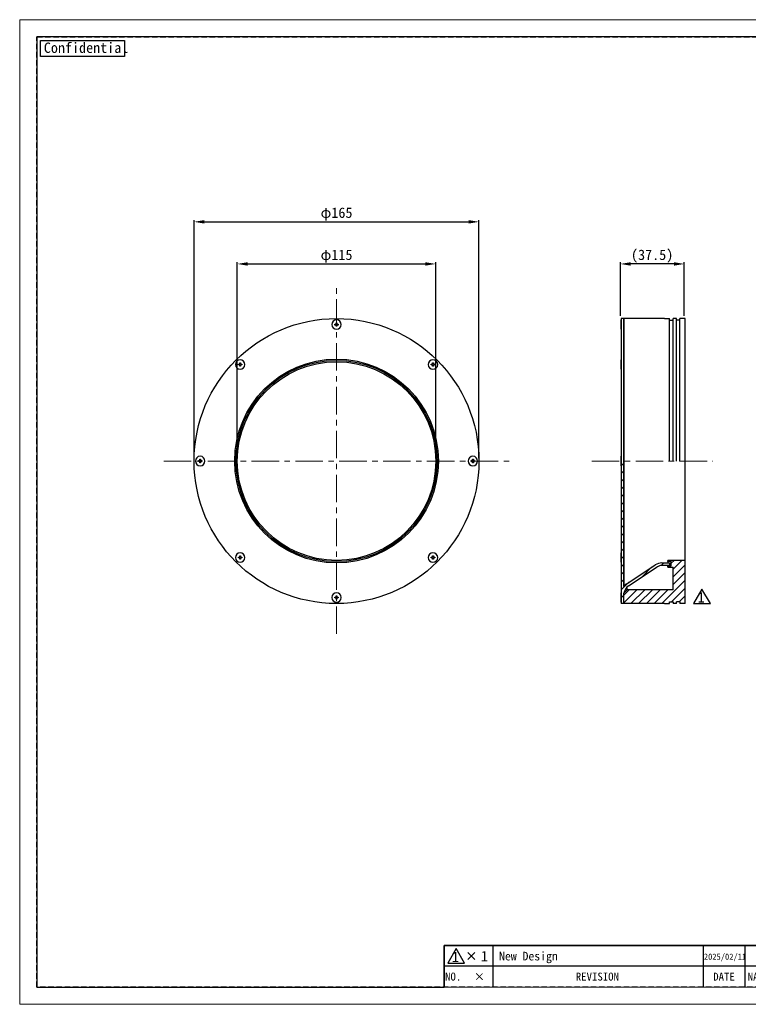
# Model space of a CAD drawing. Header units: millimetres. Extents: x -201 to 202, y 143 to 428.
# Tile 1 of 9: x -201 to 10, y 143 to 428. Entities that reach past the tile are written whole.
import ezdxf
from ezdxf.enums import TextEntityAlignment as Align

# ---------------------------------------------------------------- set-up
doc = ezdxf.new("R2010")
doc.units = ezdxf.units.MM
doc.header["$LTSCALE"] = 0.25
for name, pattern in [('CENTER', [50.8, 31.75, -6.35, 6.35, -6.35]), ('DASHED', [6, 3, -3]), ('HIDDEN', [9.525, 6.35, -3.175])]:
    doc.linetypes.add(name, pattern=pattern)
doc.layers.get('0').update_dxf_attribs({"lineweight": 30})
for name, color, linetype in [('BASE', 7, 'Continuous'), ('DIFFUSER', 4, 'Continuous'), ('FORM', 7, 'Continuous'), ('MXB4729', 7, 'Continuous')]:
    doc.layers.add(name, color=color, linetype=linetype)
doc.layers.add('CENTER', color=1, linetype='CENTER', lineweight=9)
doc.layers.add('DIMENSION', color=6, linetype='Continuous', lineweight=15)
doc.layers.add('EMPTY LINE', color=252, linetype='Continuous', lineweight=0, plot=False)
doc.styles.add('VS Standard', font='msgothic.ttc', dxfattribs={"height": 3})
doc.styles.add('VS Standard(小)', font='msgothic.ttc', dxfattribs={"height": 2.4})
doc.dimstyles.new('VS Standard x0.5', dxfattribs={"dimtxt": 3, "dimasz": 3, "dimexe": 0.5, "dimexo": 0.8, "dimgap": 0.5, "dimtad": 3, "dimlfac": 2, "dimrnd": 0.0001, "dimzin": 9, "dimdsep": 46, "dimtxsty": 'VS Standard', "dimcen": 0, "dimaunit": 1, "dimadec": 0, "dimazin": 2, "dimtfac": 1, "dimtmove": 0, "dimatfit": 3, "dimfxl": 1, "dimtolj": 1, "dimtzin": 0, "dimarcsym": 0})

# ---------------------------------------------------------------- blocks, each defined once
blk = doc.blocks.new('表題欄金物用_ver2.0.0')
at = {"layer": 'FORM', "color": 0}
for p, q in [((-11, 40.5), (-191, 40.5)), ((-191, 40.5), (-191, 28.5)), ((-110, 28.49), (-110, 40.5)), ((-39, 28.49), (-39, 40.49)), ((-29, 28.49), (-29, 40.49)), ((-11, 28.5), (-11, 40.5)), ((-39, 36.5), (-191, 36.5)), ((-24.54, 35.38), (-24.54, 29.78)), ((-13.42, 34.8), (-20.21, 33.59)), ((-13.42, 32.58), (-13.42, 34.8)), ((-39, 32.5), (-191, 32.5)), ((-27.34, 32.58), (-12.62, 32.58)), ((-20.21, 32.58), (-20.21, 33.59)), ((-20.21, 32.58), (-20.21, 31.57)), ((-13.42, 30.35), (-20.21, 31.57)), ((-13.42, 32.58), (-13.42, 30.35)), ((-11, 28.5), (-191, 28.5)), ((-191, 28.5), (-191, 11)), ((-176, 28.5), (-176, 11)), ((-161, 28.5), (-161, 11)), ((-146, 28.5), (-146, 11)), ((-131, 28.5), (-131, 11)), ((-96, 11), (-96, 28.5)), ((-11, 11), (-11, 28.5)), ((-272, 23), (-286, 23)), ((-286, 23), (-286, 17)), ((-211, 23), (-272, 23)), ((-272, 23), (-272, 17)), ((-211, 23), (-211, 17)), ((-199, 23), (-211, 23)), ((-199, 23), (-199, 17)), ((-191, 23), (-199, 23)), ((-131, 24.12), (-96, 24.12)), ((-279.19, 21), (-277.19, 19)), ((-279.19, 19), (-277.19, 21)), ((-96, 21), (-11, 21)), ((-131, 19.75), (-96, 19.75)), ((-286, 17), (-286, 11)), ((-272, 17), (-286, 17)), ((-272, 17), (-272, 11)), ((-211, 17), (-272, 17)), ((-211, 17), (-211, 11)), ((-199, 17), (-211, 17)), ((-199, 17), (-199, 11)), ((-191, 17), (-199, 17)), ((-96, 15.38), (-131, 15.38)), ((-11, 16), (-96, 16)), ((-191, 11), (-11, 11))]:
    blk.add_line(p, q, dxfattribs=at)
at = {"layer": 'FORM', "color": 0, "linetype": 'HIDDEN', "lineweight": 9}
for p, q in [((-156, 28.49), (-156, 40.49)), ((-75, 28.49), (-75, 40.49)), ((-11, 36.5), (-39, 36.5)), ((-116, 11), (-116, 28.5)), ((-78.5, 11), (-78.5, 28.5)), ((-131, 24.5), (-191, 24.5))]:
    blk.add_line(p, q, dxfattribs=at)
at = {"layer": 'FORM', "color": 0, "lineweight": 15}
blk.add_line((-191, 11), (-286, 11), dxfattribs=at)
at = {"layer": 'FORM', "color": 0}
blk.add_lwpolyline([(-282.58, 22.13), (-285.01, 17.93), (-280.16, 17.93)], close=True, dxfattribs=at)
for radius in [2, 1]:
    blk.add_circle((-24.54, 32.58), radius, dxfattribs=at)
at = {"layer": 'FORM', "color": 0, "attachment_point": 5}
for s, insert, char_height, width, style in [('{\\LMATERIAL}', (-173.5, 38.5), 2.4, 36.5, 'VS Standard(小)'), ('{\\LCHAMFER}   ', (-92.5, 38.5), 2.4, 35, 'VS Standard(小)'), ('{\\LUNIT}', (-34, 38.35), 2, 20, 'VS Standard'), ('{\\LMETHOD} 図法', (-20, 38.35), 2, 20, 'VS Standard'), ('{\\LTREATMENT}', (-173.5, 34.5), 2.4, 36.5, 'VS Standard(小)'), ('{\\LFINISHING}', (-92.5, 34.5), 2.4, 35, 'VS Standard(小)'), ('{\\T0.9;\\LTREATMENT CONTACT}', (-173.5, 30.5), 2, 36.5, 'VS Standard(小)'), ('{\\LDECENTRATION} ', (-92.5, 30.5), 2.4, 35, 'VS Standard(小)'), ('mm', (-34, 32.35), 2.8, 20, 'VS Standard'), ('{\\fＭＳ ゴシック|b0|i0|c128|p49;APPROVED}', (-183.5, 26.5), 2.3, 15, 'VS Standard'), ('{\\fＭＳ ゴシック|b0|i0|c128|p49;CHECKED}', (-168.5, 26.5), 2.3, 15, 'VS Standard'), ('{\\fＭＳ ゴシック|b0|i0|c128|p49;DESIGNED}', (-153.5, 26.5), 2.3, 15, 'VS Standard'), ('{\\fＭＳ ゴシック|b0|i0|c128|p49;DRAWN}', (-138.5, 26.5), 2.3, 15, 'VS Standard'), ('{\\W0.7;\\LTOLERANCE\\l }', (-123.5, 26.31), 1.7, 20, 'VS Standard(小)'), ('{\\LANGLE}', (-123.5, 21.94), 2, 14.9784, 'VS Standard(小)'), ('SCALE', (-123.5, 17.56), 2, 15, 'VS Standard(小)'), ('{\\fＭＳ ゴシック|b0|i0|c128|p49;NAME}', (-87.25, 18.5), 2.4, 15, 'VS Standard(小)'), ('NO.', (-283.44, 14), 2.3, 14, 'VS Standard'), ('\\pxi-3,l4,t4;×^I', (-276.99, 14), 2.3, 14, 'VS Standard'), ('REVISION', (-241.67, 14), 2.3, 46, 'VS Standard'), ('{\\fMS Gothic|b0|i0|c128|p49;DATE}', (-204.99, 14), 2.3, 12, 'VS Standard'), ('NAME', (-195, 14), 2.3, 8, 'VS Standard'), ('{\\fＭＳ ゴシック|b0|i0|c128|p49;DRAW NO.}', (-87.25, 13.5), 2.4, 15, 'VS Standard(小)'), ('{\\fＭＳ ゴシック|b0|i0|c128|p49;DATE}', (-123.5, 13.19), 2, 15, 'VS Standard(小)')]:
    blk.add_mtext(s, dxfattribs=dict(at, insert=insert, char_height=char_height, width=width, style=style))
at = {"layer": 'FORM', "color": 0, "insert": (-87.25, 24.75), "char_height": 2, "width": 16, "attachment_point": 5, "line_spacing_factor": 0.8, "style": 'VS Standard'}
blk.add_mtext('\\pxsm0.9;{\\LREMARK}   ', dxfattribs=at)
at = {"layer": 'FORM', "color": 0, "insert": (-282.79, 19.73), "char_height": 3, "attachment_point": 5, "style": 'VS Standard'}
blk.add_mtext('1', dxfattribs=at)
at = {"layer": 'FORM', "color": 0}
for tag, height, style, p in [('材料', 2.8, 'VS Standard', (-133, 38.5)), ('一般面取', 2.8, 'VS Standard', (-57, 38.5)), ('処理', 2.8, 'VS Standard', (-133, 34.5)), ('仕上', 2.8, 'VS Standard', (-57, 34.5)), ('処理接点', 2.8, 'VS Standard', (-133, 30.5)), ('偏芯', 2.8, 'VS Standard', (-57, 30.5)), ('一般公差', 2.4, 'VS Standard(小)', (-106, 26.31)), ('適用（機種名）', 3.6, 'VS Standard', (-44.75, 24.75)), ('角度', 2.4, 'VS Standard(小)', (-106, 21.94)), ('NAME', 3.5, 'VS Standard', (-44.75, 18.5)), ('SCALE', 2.4, 'VS Standard(小)', (-106, 17.56)), ('DATE', 2.4, 'VS Standard(小)', (-106, 13.19)), ('DRAW_NO.', 3.5, 'VS Standard', (-44.75, 13.5))]:
    blk.add_attdef(tag, text='', height=height, dxfattribs=dict(at, style=style)).set_placement(p, align=Align.MIDDLE_CENTER)
at = {"layer": 'FORM', "color": 0, "style": 'VS Standard'}
for tag, p in [('APPROVED', (-182.5, 15.06)), ('CHECKED', (-167.5, 15.18)), ('DESIGNED', (-152.5, 15.09)), ('DRAWN', (-137.5, 15.23))]:
    blk.add_attdef(tag, text='', height=4.5, dxfattribs=at).set_placement(p, align=Align.BOTTOM_CENTER)
blk = doc.blocks.new('*D62')
at = {"layer": 'Defpoints', "color": 0}
for p in [(-27.5, 357.05), (-27.5, 341.25), (-9, 341.25)]:
    blk.add_point(p, dxfattribs=at)
at = {"layer": 'DIMENSION', "color": 0, "lineweight": -2}
for p, q in [((-27.5, 342.05), (-27.5, 357.55)), ((-12, 357.05), (-24.5, 357.05)), ((-9, 342.05), (-9, 357.55))]:
    blk.add_line(p, q, dxfattribs=at)
at = {"layer": 'DIMENSION', "color": 0}
for points in [[(-24.5, 357.55), (-24.5, 356.55), (-27.5, 357.05)], [(-12, 356.55), (-12, 357.55), (-9, 357.05)]]:
    blk.add_solid(points, dxfattribs=at)
at = {"layer": 'DIMENSION', "color": 0, "insert": (-18.31, 359.3), "char_height": 3, "attachment_point": 5, "style": 'VS Standard'}
blk.add_mtext('\\A1;\\A1;(37.5)', dxfattribs=at)
blk = doc.blocks.new('*D63')
at = {"layer": 'Defpoints', "color": 0}
for p in [(-68.47, 369.24), (-150.97, 300), (-68.47, 300)]:
    blk.add_point(p, dxfattribs=at)
at = {"layer": 'DIMENSION', "color": 0, "lineweight": -2}
for p, q in [((-150.97, 300.8), (-150.97, 369.74)), ((-147.97, 369.24), (-71.47, 369.24)), ((-68.47, 300.8), (-68.47, 369.74))]:
    blk.add_line(p, q, dxfattribs=at)
at = {"layer": 'DIMENSION', "color": 0}
for points in [[(-147.97, 369.74), (-147.97, 368.74), (-150.97, 369.24)], [(-71.47, 368.74), (-71.47, 369.74), (-68.47, 369.24)]]:
    blk.add_solid(points, dxfattribs=at)
at = {"layer": 'DIMENSION', "color": 0, "insert": (-109.72, 371.48), "char_height": 3, "attachment_point": 5, "style": 'VS Standard'}
blk.add_mtext('\\A1;φ\\A1;165', dxfattribs=at)
blk = doc.blocks.new('*D64')
at = {"layer": 'Defpoints', "color": 0}
for p in [(-80.97, 357.05), (-138.47, 300), (-80.97, 300)]:
    blk.add_point(p, dxfattribs=at)
at = {"layer": 'DIMENSION', "color": 0, "lineweight": -2}
for p, q in [((-138.47, 300.8), (-138.47, 357.55)), ((-135.47, 357.05), (-83.97, 357.05)), ((-80.97, 300.8), (-80.97, 357.55))]:
    blk.add_line(p, q, dxfattribs=at)
at = {"layer": 'DIMENSION', "color": 0}
for points in [[(-135.47, 357.55), (-135.47, 356.55), (-138.47, 357.05)], [(-83.97, 356.55), (-83.97, 357.55), (-80.97, 357.05)]]:
    blk.add_solid(points, dxfattribs=at)
at = {"layer": 'DIMENSION', "color": 0, "insert": (-109.72, 359.29), "char_height": 3, "attachment_point": 5, "style": 'VS Standard'}
blk.add_mtext('\\A1;φ\\A1;115', dxfattribs=at)

msp = doc.modelspace()

# ---------------------------------------------------------------- hatches: boundary and pattern name
at = {"layer": 'BASE'}
h = msp.add_hatch(dxfattribs=at)
h.set_pattern_fill('ANSI31', color=256, scale=0.5, style=0)
h.set_pattern_definition([(45, (-228.25, 151.5), (-1.122532, 1.122532), [])])
h.paths.add_polyline_path([(-26.5, 261.6692), (-26.5, 258.75), (-14.75, 258.75), (-14.75, 262.75), (-25.5, 262.75), (-26.4772, 261.7728, 0.00695009), (-26.5001, 261.6689)])
h.paths.add_polyline_path([(-14.75, 262.75), (-14.75, 258.75), (-13.25, 258.75), (-13.25, 259.25), (-12.25, 259.25), (-12.25, 258.75), (-11.25, 258.75), (-11.25, 259.25), (-10.25, 259.25), (-10.25, 258.75), (-8.75, 258.75), (-8.75, 271.25), (-13.75, 271.25), (-13.75, 270.875), (-12.75, 270.875), (-12.75, 269.625), (-13.75, 269.625), (-13.75, 269.25), (-12.25, 269.25), (-12.25, 262.75)])
at = {"layer": 'DIFFUSER'}
h = msp.add_hatch(dxfattribs=at)
h.set_pattern_fill('ANSI31', color=256, scale=0.5, style=0)
h.set_pattern_definition([(45, (-228.25, 151.5), (-1.122532, 1.122532), [])])
h.paths.add_polyline_path([(-27.25, 261.8751), (-27.25, 259.1249), (-27.25, 259.1249), (-27.25, 258.75), (-26.5, 258.75), (-26.5, 261.75, -0.16424008), (-25.1255, 263.9), (-25.1258, 263.8998), (-16.8758, 269.3374), (-16.8756, 269.3375, -0.14670105), (-15.5, 269.75), (-14.75, 269.75), (-14.75, 270.5), (-15.5, 270.5, 0.14671644), (-17.426, 269.9224), (-17.4261, 269.9223), (-25.6761, 264.4847), (-25.676, 264.4848, 0.08046206), (-26.5, 263.7275), (-26.5, 300), (-27.25, 300), (-27.25, 273.4443), (-27.25, 273.4443), (-27.25, 270.6942), (-27.25, 270.6942), (-27.25, 261.8751)])
h.paths.add_polyline_path([(-14.75, 269.75), (-13.25, 269.75), (-13.25, 270.5), (-14.75, 270.5)])

# ---------------------------------------------------------------- linework, layer by layer
at = {"linetype": 'Continuous'}
for p, q in [((-27.373, 339.6249), (-27.3576, 339.6249)), ((-27.3576, 339.3749), (-27.373, 339.3749)), ((-27.3586, 339.9999), (-27.3576, 339.9999)), ((-27.3576, 339.6249), (-27.3586, 339.4999)), ((-27.3586, 339.4999), (-27.3576, 339.3749)), ((-27.3576, 338.9999), (-27.3586, 338.9999)), ((-27.373, 328.0557), (-27.3576, 328.0557)), ((-27.3576, 327.8057), (-27.373, 327.8057)), ((-27.3586, 328.4307), (-27.3576, 328.4307)), ((-27.3576, 328.0557), (-27.3586, 327.9307)), ((-27.3586, 327.9307), (-27.3576, 327.8057)), ((-27.3576, 327.4307), (-27.3586, 327.4307)), ((-27.373, 300.1249), (-27.3576, 300.1249)), ((-27.3576, 299.8749), (-27.373, 299.8749)), ((-27.3586, 300.4999), (-27.3576, 300.4999)), ((-27.3576, 300.1249), (-27.3586, 299.9999)), ((-27.3586, 299.9999), (-27.3576, 299.8749)), ((-27.3576, 299.4999), (-27.3586, 299.4999)), ((-27.373, 272.1942), (-27.3576, 272.1942)), ((-27.3576, 271.9442), (-27.373, 271.9442)), ((-27.3586, 272.5692), (-27.3576, 272.5692)), ((-27.3576, 272.1942), (-27.3586, 272.0692)), ((-27.3586, 272.0692), (-27.3576, 271.9442)), ((-27.3576, 271.5692), (-27.3586, 271.5692)), ((-27.373, 260.6249), (-27.3576, 260.6249)), ((-27.3576, 260.3749), (-27.373, 260.3749)), ((-27.3586, 260.9999), (-27.3576, 260.9999)), ((-27.3576, 260.6249), (-27.3586, 260.4999)), ((-27.3586, 260.4999), (-27.3576, 260.3749)), ((-27.3576, 259.9999), (-27.3586, 259.9999))]:
    msp.add_line(p, q, dxfattribs=at)
for centre, radius, start, end in [((-19.75, 339.4999), 7.624, 176.239696, 179.060557), ((-19.75, 339.4999), 7.624, 180.939443, 183.760304), ((-19.75, 339.4999), 7.625, 169.610296, 176.240148), ((-19.75, 339.4999), 7.625, 183.759852, 190.388858), ((-19.75, 327.9307), 7.624, 176.239696, 179.060557), ((-19.75, 327.9307), 7.624, 180.939443, 183.760304), ((-19.75, 327.9307), 7.625, 169.610296, 176.240148), ((-19.75, 327.9307), 7.625, 183.759852, 190.388858), ((-19.75, 299.9999), 7.624, 176.239696, 179.060557), ((-19.75, 299.9999), 7.624, 180.939443, 183.760304), ((-19.75, 299.9999), 7.625, 169.610296, 176.240148), ((-19.75, 299.9999), 7.625, 183.759852, 190.388858), ((-19.75, 272.0692), 7.624, 176.239696, 179.060557), ((-19.75, 272.0692), 7.624, 180.939443, 183.760304), ((-19.75, 272.0692), 7.625, 169.610296, 176.240148), ((-19.75, 272.0692), 7.625, 183.759852, 190.388858), ((-19.75, 260.4999), 7.624, 176.239696, 179.060557), ((-19.75, 260.4999), 7.624, 180.939443, 183.760304), ((-19.75, 260.4999), 7.625, 169.610296, 176.240148), ((-19.75, 260.4999), 7.625, 183.759852, 190.388858)]:
    msp.add_arc(centre, radius, start, end, dxfattribs=at)
at = {"layer": 'BASE', "linetype": 'Continuous'}
for p, q in [((-14.75, 341.25), (-26.5, 341.25)), ((-14.75, 341.25), (-13.25, 341.25)), ((-13.25, 300), (-13.25, 341.25)), ((-13.25, 340.75), (-12.25, 340.75)), ((-11.25, 341.25), (-12.25, 341.25)), ((-12.25, 300), (-12.25, 341.25)), ((-11.25, 300), (-11.25, 341.25)), ((-10.25, 340.75), (-11.25, 340.75)), ((-8.75, 341.25), (-10.25, 341.25)), ((-10.25, 300), (-10.25, 341.25)), ((-8.75, 300), (-8.75, 341.25)), ((-8.75, 258.75), (-8.75, 300)), ((-14.75, 258.75), (-26.5, 258.75)), ((-14.75, 258.75), (-13.25, 258.75)), ((-13.25, 259.25), (-12.25, 259.25)), ((-11.25, 258.75), (-12.25, 258.75)), ((-10.25, 259.25), (-11.25, 259.25)), ((-8.75, 258.75), (-10.25, 258.75))]:
    msp.add_line(p, q, dxfattribs=at)
at = {"layer": 'BASE'}
for p, q in [((-26.5, 341.25), (-26.5, 300)), ((-8.75, 271.25), (-13.75, 271.25)), ((-13.75, 270.875), (-13.75, 271.25)), ((-12.75, 270.875), (-13.75, 270.875)), ((-13.75, 270.875), (-13.75, 270.5)), ((-12.75, 269.625), (-12.75, 270.875)), ((-13.75, 269.625), (-13.75, 269.75)), ((-13.75, 269.625), (-12.75, 269.625)), ((-13.75, 269.25), (-13.75, 269.625)), ((-13.75, 269.25), (-12.25, 269.25)), ((-12.25, 262.75), (-12.25, 269.25)), ((-26.5, 261.75), (-25.5, 262.75)), ((-25.5, 262.75), (-25.5, 263.558)), ((-12.25, 262.75), (-25.5, 262.75)), ((-26.5, 258.75), (-26.5, 261.75)), ((-13.25, 258.75), (-13.25, 259.25)), ((-12.25, 259.25), (-12.25, 258.75)), ((-11.25, 258.75), (-11.25, 259.25)), ((-10.25, 259.25), (-10.25, 258.75))]:
    msp.add_line(p, q, dxfattribs=at)
at = {"layer": 'BASE', "linetype": 'DASHED'}
msp.add_line((-12.25, 301.9149), (-12.25, 337.125), dxfattribs=at)
at = {"layer": 'BASE'}
for radius in [29.125, 28.75]:
    msp.add_circle((-109.7208, 300), radius, dxfattribs=at)
for centre, start, end in [((-121.1057, 327.4854), 241.483506, 343.516494), ((-82.2354, 311.3848), 151.483506, 180), ((-82.2354, 311.3848), 180, 253.516494), ((-137.2063, 288.6152), 331.483506, 73.516494), ((-98.336, 272.5146), 61.483506, 163.516494)]:
    msp.add_arc(centre, 0.4, start, end, dxfattribs=at)
at = {"layer": 'CENTER'}
for p, q in [((-109.7208, 250), (-109.7208, 350)), ((-159.7208, 300), (-59.7208, 300)), ((-35.75, 300), (-0.75, 300))]:
    msp.add_line(p, q, dxfattribs=at)
at = {"layer": 'DIFFUSER'}
for p, q in [((-26.5, 341.25), (-27.25, 341.25)), ((-27.25, 341.25), (-27.25, 300)), ((-26.5, 300), (-26.5, 341.25)), ((-27.25, 300), (-27.25, 258.75)), ((-26.5, 263.7275), (-26.5, 300)), ((-26.5, 300), (-26.5, 263.7275)), ((-25.6761, 264.4847), (-17.4261, 269.9223)), ((-25.1258, 263.8998), (-16.8758, 269.3374)), ((-15.5, 270.5), (-13.25, 270.5)), ((-14.75, 269.75), (-15.5, 269.75)), ((-13.25, 269.75), (-14.75, 269.75)), ((-13.25, 270.5), (-13.25, 269.75)), ((-26.5, 258.75), (-27.25, 258.75))]:
    msp.add_line(p, q, dxfattribs=at)
for radius in [41.25, 29.5]:
    msp.add_circle((-109.7208, 300), radius, dxfattribs=at)
for centre, radius, start, end in [((-15.5, 267), 3.5, 90, 123.386734), ((-15.5, 267.25), 2.5, 90, 123.383281), ((-23.75, 261.5624), 3.5, 123.385886, 141.786789), ((-22.6283, 260.7892), 3.9891, 128.754926, 166.062901)]:
    msp.add_arc(centre, radius, start, end, dxfattribs=at)
at = {"layer": 'EMPTY LINE'}
for p, q in [((-201.5, 427.75), (-201.5, 142.75)), ((201.5, 427.75), (-201.5, 427.75)), ((-201.5, 142.75), (201.5, 142.75))]:
    msp.add_line(p, q, dxfattribs=at)
at = {"layer": 'FORM', "linetype": 'HIDDEN'}
msp.add_lwpolyline([(-196.5, 422.75), (196.5, 422.75), (196.5, 147.75), (-196.5, 147.75)], close=True, dxfattribs=at)
at = {"layer": 'FORM'}
msp.add_lwpolyline([(-196.5, 422.75), (-196.5, 147.75), (-78.5, 147.75), (-78.5, 159.75), (16.5, 159.75), (16.5, 177.25), (196.5, 177.25), (196.5, 422.75), (-196.5, 422.75)], close=True, dxfattribs=at)
at = {"layer": 'FORM', "lineweight": 30}
msp.add_lwpolyline([(-195.5, 421.75), (-171.1092, 421.75), (-171.1092, 417.0878), (-195.5, 417.0878)], close=True, dxfattribs=at)
at = {"layer": 'FORM', "color": 0}
msp.add_lwpolyline([(-3.8724, 262.95), (-6.2973, 258.75), (-1.4476, 258.75)], close=True, dxfattribs=at)
at = {"layer": 'MXB4729'}
for p, q in [((-110.2208, 339.5), (-110.2208, 339.625)), ((-110.2208, 339.625), (-109.8458, 339.625)), ((-110.2208, 339.375), (-110.2208, 339.5)), ((-109.8458, 339.375), (-110.2208, 339.375)), ((-109.8458, 339.625), (-109.8458, 340)), ((-109.8458, 340), (-109.5958, 340)), ((-109.8458, 339), (-109.8458, 339.375)), ((-109.5958, 340), (-109.5958, 339.625)), ((-109.5958, 339.625), (-109.2208, 339.625)), ((-109.2208, 339.375), (-109.5958, 339.375)), ((-109.5958, 339.375), (-109.5958, 339)), ((-109.2208, 339.625), (-109.2208, 339.5)), ((-109.2208, 339.5), (-109.2208, 339.375)), ((-27.25, 338.1249), (-27.25, 340.8751)), ((-109.5958, 339), (-109.8458, 339)), ((-138.1516, 327.9307), (-138.1516, 328.0557)), ((-138.1516, 328.0557), (-137.7766, 328.0557)), ((-138.1516, 327.8057), (-138.1516, 327.9307)), ((-137.7766, 327.8057), (-138.1516, 327.8057)), ((-137.7766, 328.0557), (-137.7766, 328.4307)), ((-137.7766, 328.4307), (-137.5266, 328.4307)), ((-137.7766, 327.4307), (-137.7766, 327.8057)), ((-137.5266, 328.4307), (-137.5266, 328.0557)), ((-137.5266, 328.0557), (-137.1516, 328.0557)), ((-137.1516, 327.8057), (-137.5266, 327.8057)), ((-137.5266, 327.8057), (-137.5266, 327.4307)), ((-137.1516, 328.0557), (-137.1516, 327.9307)), ((-137.1516, 327.9307), (-137.1516, 327.8057)), ((-82.2901, 327.9307), (-82.2901, 328.0557)), ((-82.2901, 328.0557), (-81.9151, 328.0557)), ((-82.2901, 327.8057), (-82.2901, 327.9307)), ((-81.9151, 327.8057), (-82.2901, 327.8057)), ((-81.9151, 328.0557), (-81.9151, 328.4307)), ((-81.9151, 328.4307), (-81.6651, 328.4307)), ((-81.9151, 327.4307), (-81.9151, 327.8057)), ((-81.6651, 328.4307), (-81.6651, 328.0557)), ((-81.6651, 328.0557), (-81.2901, 328.0557)), ((-81.2901, 327.8057), (-81.6651, 327.8057)), ((-81.6651, 327.8057), (-81.6651, 327.4307)), ((-81.2901, 328.0557), (-81.2901, 327.9307)), ((-81.2901, 327.9307), (-81.2901, 327.8057)), ((-27.25, 326.5557), (-27.25, 329.3058)), ((-137.5266, 327.4307), (-137.7766, 327.4307)), ((-81.6651, 327.4307), (-81.9151, 327.4307)), ((-149.7208, 300), (-149.7208, 300.125)), ((-149.7208, 300.125), (-149.3458, 300.125)), ((-149.7208, 299.875), (-149.7208, 300)), ((-149.3458, 299.875), (-149.7208, 299.875)), ((-149.3458, 300.125), (-149.3458, 300.5)), ((-149.3458, 300.5), (-149.0958, 300.5)), ((-149.3458, 299.5), (-149.3458, 299.875)), ((-149.0958, 299.5), (-149.3458, 299.5)), ((-149.0958, 300.5), (-149.0958, 300.125)), ((-149.0958, 300.125), (-148.7208, 300.125)), ((-148.7208, 299.875), (-149.0958, 299.875)), ((-149.0958, 299.875), (-149.0958, 299.5)), ((-148.7208, 300.125), (-148.7208, 300)), ((-148.7208, 300), (-148.7208, 299.875)), ((-70.7208, 300), (-70.7208, 300.125)), ((-70.7208, 300.125), (-70.3458, 300.125)), ((-70.7208, 299.875), (-70.7208, 300)), ((-70.3458, 299.875), (-70.7208, 299.875)), ((-70.3458, 300.125), (-70.3458, 300.5)), ((-70.3458, 300.5), (-70.0958, 300.5)), ((-70.3458, 299.5), (-70.3458, 299.875)), ((-70.0958, 299.5), (-70.3458, 299.5)), ((-70.0958, 300.5), (-70.0958, 300.125)), ((-70.0958, 300.125), (-69.7208, 300.125)), ((-69.7208, 299.875), (-70.0958, 299.875)), ((-70.0958, 299.875), (-70.0958, 299.5)), ((-69.7208, 300.125), (-69.7208, 300)), ((-69.7208, 300), (-69.7208, 299.875)), ((-27.25, 298.6249), (-27.25, 301.3751)), ((-138.1516, 272.0693), (-138.1516, 272.1943)), ((-138.1516, 272.1943), (-137.7766, 272.1943)), ((-138.1516, 271.9443), (-138.1516, 272.0693)), ((-137.7766, 271.9443), (-138.1516, 271.9443)), ((-137.7766, 272.1943), (-137.7766, 272.5693)), ((-137.7766, 272.5693), (-137.5266, 272.5693)), ((-137.7766, 271.5693), (-137.7766, 271.9443)), ((-137.5266, 271.5693), (-137.7766, 271.5693)), ((-137.5266, 272.5693), (-137.5266, 272.1943)), ((-137.5266, 272.1943), (-137.1516, 272.1943)), ((-137.1516, 271.9443), (-137.5266, 271.9443)), ((-137.5266, 271.9443), (-137.5266, 271.5693)), ((-137.1516, 272.1943), (-137.1516, 272.0693)), ((-137.1516, 272.0693), (-137.1516, 271.9443)), ((-82.2901, 272.0693), (-82.2901, 272.1943)), ((-82.2901, 272.1943), (-81.9151, 272.1943)), ((-82.2901, 271.9443), (-82.2901, 272.0693)), ((-81.9151, 271.9443), (-82.2901, 271.9443)), ((-81.9151, 272.1943), (-81.9151, 272.5693)), ((-81.9151, 272.5693), (-81.6651, 272.5693)), ((-81.9151, 271.5693), (-81.9151, 271.9443)), ((-81.6651, 271.5693), (-81.9151, 271.5693)), ((-81.6651, 272.5693), (-81.6651, 272.1943)), ((-81.6651, 272.1943), (-81.2901, 272.1943)), ((-81.2901, 271.9443), (-81.6651, 271.9443)), ((-81.6651, 271.9443), (-81.6651, 271.5693)), ((-81.2901, 272.1943), (-81.2901, 272.0693)), ((-81.2901, 272.0693), (-81.2901, 271.9443)), ((-27.25, 270.6942), (-27.25, 273.4443)), ((-110.2208, 260.5), (-110.2208, 260.625)), ((-110.2208, 260.625), (-109.8458, 260.625)), ((-110.2208, 260.375), (-110.2208, 260.5)), ((-109.8458, 260.375), (-110.2208, 260.375)), ((-109.8458, 260.625), (-109.8458, 261)), ((-109.8458, 261), (-109.5958, 261)), ((-109.8458, 260), (-109.8458, 260.375)), ((-109.5958, 260), (-109.8458, 260)), ((-109.5958, 261), (-109.5958, 260.625)), ((-109.5958, 260.625), (-109.2208, 260.625)), ((-109.2208, 260.375), (-109.5958, 260.375)), ((-109.5958, 260.375), (-109.5958, 260)), ((-109.2208, 260.625), (-109.2208, 260.5)), ((-109.2208, 260.5), (-109.2208, 260.375)), ((-27.25, 259.1249), (-27.25, 261.8751))]:
    msp.add_line(p, q, dxfattribs=at)
for centre, start, end in [((-109.7208, 339.5), 0, 180), ((-109.7208, 339.5), 180, 0), ((-137.6516, 327.9307), 0, 180), ((-137.6516, 327.9307), 180, 0), ((-81.7901, 327.9307), 0, 180), ((-81.7901, 327.9307), 180, 0), ((-149.2208, 300), 0, 180), ((-149.2208, 300), 180, 0), ((-70.2208, 300), 0, 180), ((-70.2208, 300), 180, 0), ((-137.6516, 272.0693), 0, 180), ((-137.6516, 272.0693), 180, 0), ((-81.7901, 272.0693), 0, 180), ((-81.7901, 272.0693), 180, 0), ((-109.7208, 260.5), 0, 180), ((-109.7208, 260.5), 180, 0)]:
    msp.add_arc(centre, 1.375, start, end, dxfattribs=at)

# ---------------------------------------------------------------- block references
at = {"layer": 'FORM'}
ref = msp.add_blockref('表題欄金物用_ver2.0.0', (207.5, 136.75), dxfattribs=at)
ref.add_attrib('材料', '-', dxfattribs={"layer": 'EMPTY LINE', "color": 0, "height": 2.8, "style": 'VS Standard'}).set_placement((74.5, 175.25), align=Align.MIDDLE_CENTER)
ref.add_attrib('処理', '-', dxfattribs={"color": 0, "height": 2.8, "style": 'VS Standard'}).set_placement((74.5, 171.25), align=Align.MIDDLE_CENTER)
ref.add_attrib('処理接点', '-', dxfattribs={"color": 0, "height": 2.8, "style": 'VS Standard'}).set_placement((74.5, 167.25), align=Align.MIDDLE_CENTER)
ref.add_attrib('一般面取', '-', dxfattribs={"color": 0, "height": 2.8, "style": 'VS Standard'}).set_placement((150.5, 175.2468), align=Align.MIDDLE_CENTER)
ref.add_attrib('仕上', '-', dxfattribs={"color": 0, "height": 2.8, "style": 'VS Standard'}).set_placement((150.5, 171.2468), align=Align.MIDDLE_CENTER)
ref.add_attrib('偏芯', '-', dxfattribs={"color": 0, "height": 2.8, "style": 'VS Standard'}).set_placement((150.5, 167.2468), align=Align.MIDDLE_CENTER)
ref.add_attrib('一般公差', '-', dxfattribs={"color": 0, "height": 2.4, "style": 'VS Standard(小)'}).set_placement((101.5, 163.0625), align=Align.MIDDLE_CENTER)
ref.add_attrib('角度', '-', dxfattribs={"color": 0, "height": 2.4, "style": 'VS Standard(小)'}).set_placement((101.5, 158.6875), align=Align.MIDDLE_CENTER)
ref.add_attrib('SCALE', '1 / 2', dxfattribs={"color": 0, "height": 2.4, "style": 'VS Standard(小)'}).set_placement((101.5, 154.3125), align=Align.MIDDLE_CENTER)
ref.add_attrib('DATE', '2024/09/24', dxfattribs={"color": 0, "height": 2.4, "style": 'VS Standard(小)'}).set_placement((101.5, 149.9375), align=Align.MIDDLE_CENTER)
ref.add_attrib('適用（機種名）', 'VMR-165115RGB', dxfattribs={"color": 0, "height": 3.6, "style": 'VS Standard'}).set_placement((162.75, 161.5), align=Align.MIDDLE_CENTER)
ref.add_attrib('NAME', 'DRAWING', dxfattribs={"color": 0, "height": 3.5, "style": 'VS Standard'}).set_placement((162.75, 155.25), align=Align.MIDDLE_CENTER)
ref.add_attrib('DRAW_NO.', 'L1121G-A00101', dxfattribs={"color": 0, "height": 3.5, "style": 'VS Standard'}).set_placement((162.75, 150.25), align=Align.MIDDLE_CENTER)
ref.add_attrib('DESIGNED', 'S.S.', dxfattribs={"color": 0, "height": 4.5, "style": 'VS Standard'}).set_placement((55, 151.8412), align=Align.BOTTOM_CENTER)
ref.add_attrib('DRAWN', 'S.S.', dxfattribs={"color": 0, "height": 4.5, "style": 'VS Standard'}).set_placement((69.9999, 151.985), align=Align.BOTTOM_CENTER)
ref.add_attrib('CHECKED', 'S.K.', dxfattribs={"color": 0, "height": 4.5, "style": 'VS Standard'}).set_placement((40, 151.9272), align=Align.BOTTOM_CENTER)
ref.add_attrib('APPROVED', 'P.E.', dxfattribs={"color": 0, "height": 4.5, "style": 'VS Standard'}).set_placement((25, 151.8117), align=Align.BOTTOM_CENTER)

# ---------------------------------------------------------------- texts
at = {"layer": 'FORM', "style": 'VS Standard'}
for s, height, p in [('1', 3, (-67.9287, 155.2092)), ('New Design', 2.5, (-62.6476, 155.4567)), ('2025/02/11', 1.8, (-3.3263, 155.6335))]:
    msp.add_text(s, height=height, dxfattribs=at).set_placement(p)
at = {"layer": 'FORM', "lineweight": 30, "insert": (-194.506, 421.1386), "char_height": 3, "attachment_point": 1, "style": 'VS Standard'}
msp.add_mtext_dynamic_manual_height_columns('Confidential', width=3, gutter_width=15, heights=[0], dxfattribs=at)
at = {"layer": 'FORM', "color": 0, "insert": (-4.084, 260.55), "char_height": 3, "attachment_point": 5, "style": 'VS Standard'}
msp.add_mtext('1', dxfattribs=at)

# ---------------------------------------------------------------- dimensions: what is measured, and where the dimension line sits
at = {"layer": 'DIMENSION'}
for base, p1, p2, text, picture, middle in [((-68.4708, 369.2386), (-150.9708, 300), (-68.4708, 300), 'φ\\A1;<>', '*D63', (-109.7208, 369.2386)), ((-27.5, 357.0503), (-9, 341.25), (-27.5, 341.25), '\\A1;(37.5)', '*D62', (-18.3115, 357.0503))]:
    dim = msp.add_linear_dim(base=base, p1=p1, p2=p2, text=text, dimstyle='VS Standard x0.5', dxfattribs=at)
    dim.commit()
    dim.dimension.update_dxf_attribs({"geometry": picture, "text_midpoint": middle, "dimtype": 160})
dim = msp.add_linear_dim(base=(-80.9708, 357.0503), p1=(-138.4708, 300), p2=(-80.9708, 300), text='φ\\A1;<>', dimstyle='VS Standard x0.5', dxfattribs=at)
dim.commit()
dim.dimension.update_dxf_attribs({"geometry": '*D64', "text_midpoint": (-109.7208, 359.2945)})

doc.saveas('drawing.dxf')
